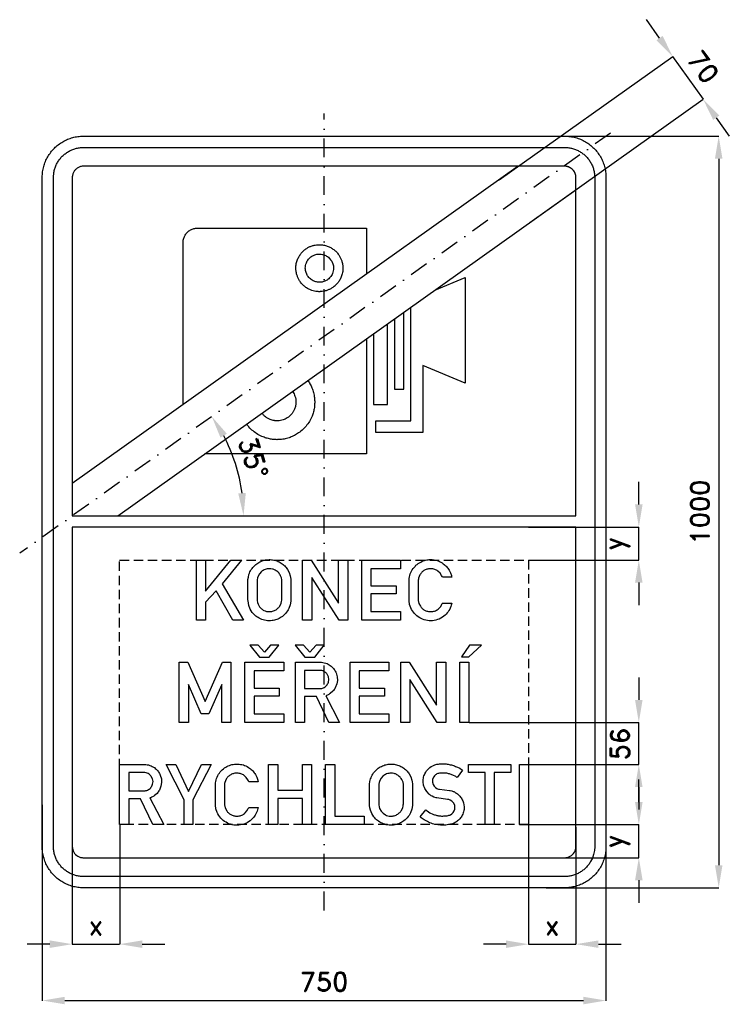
# Model space of a CAD drawing. Header units: millimetres. Extents: x -405 to 539, y -655 to 655.
import ezdxf

# ---------------------------------------------------------------- set-up
doc = ezdxf.new("R2010")
doc.units = ezdxf.units.MM
doc.header["$LTSCALE"] = 5
doc.linetypes.add('ČERCHOVANÁX2', pattern=[2, 1, -0.5, 0, -0.5])
doc.linetypes.add('ČÁRKOVANÁX2', pattern=[1.5, 1, -0.5])
doc.layers.add('Kóty', color=2, linetype='Continuous')
doc.layers.add('Značka', color=7, linetype='Continuous')
doc.styles.get("Standard").update_dxf_attribs({"font": 'romand.shx', "height": 25})
doc.dimstyles.get("Standard").update_dxf_attribs({"dimtxt": 25, "dimasz": 30, "dimexe": 0.18, "dimexo": 0.0625, "dimgap": 12.5, "dimtad": 1, "dimdec": 0, "dimzin": 0, "dimdsep": 46, "dimtxsty": 'Standard', "dimcen": 0.09, "dimadec": 0, "dimazin": 0, "dimtfac": 1, "dimtdec": 0, "dimtofl": 0, "dimtmove": 0, "dimatfit": 3, "dimfxl": 1, "dimtolj": 1, "dimtzin": 0, "dimarcsym": 0})

# ---------------------------------------------------------------- blocks, each defined once
blk = doc.blocks.new('*D0')
at = {"layer": 'Defpoints', "color": 0, "transparency": 16777216}
for p in [(-375, -389.6), (375, -399.6), (375, -650)]:
    blk.add_point(p, dxfattribs=at)
at = {"layer": 'Kóty', "color": 0, "lineweight": -2, "transparency": 16777216}
for p, q in [((-375, -389.6), (-375, -650.2)), ((375, -399.6), (375, -650.2)), ((-345, -650), (345, -650))]:
    blk.add_line(p, q, dxfattribs=at)
at = {"layer": 'Kóty', "color": 0, "transparency": 16777216}
for points in [[(-345, -645), (-345, -655), (-375, -650)], [(345, -645), (345, -655), (375, -650)]]:
    blk.add_solid(points, dxfattribs=at)
at = {"layer": 'Kóty', "color": 0, "transparency": 16777216, "insert": (0, -625), "char_height": 25, "attachment_point": 5}
blk.add_mtext('\\A1;750', dxfattribs=at)
blk = doc.blocks.new('*D1')
at = {"layer": 'Defpoints', "color": 0, "transparency": 16777216}
for p in [(276.4, 500), (295.5, -500), (525, -500)]:
    blk.add_point(p, dxfattribs=at)
at = {"layer": 'Kóty', "color": 0, "lineweight": -2, "transparency": 16777216}
for p, q in [((276.4, 500), (525.2, 500)), ((525, 470), (525, -470)), ((295.6, -500), (525.2, -500))]:
    blk.add_line(p, q, dxfattribs=at)
at = {"layer": 'Kóty', "color": 0, "transparency": 16777216}
for points in [[(520, 470), (530, 470), (525, 500)], [(520, -470), (530, -470), (525, -500)]]:
    blk.add_solid(points, dxfattribs=at)
at = {"layer": 'Kóty', "color": 0, "transparency": 16777216, "insert": (500, 0), "char_height": 25, "attachment_point": 5, "rotation": 90}
blk.add_mtext('\\A1;1000', dxfattribs=at)
blk = doc.blocks.new('*D2')
at = {"layer": 'Defpoints', "color": 0, "transparency": 16777216}
for p in [(272, -416), (335, -419.2), (335, -575)]:
    blk.add_point(p, dxfattribs=at)
at = {"layer": 'Kóty', "color": 0, "lineweight": -2, "transparency": 16777216}
for p, q in [((272, -416.1), (272, -575.2)), ((335, -419.3), (335, -575.2)), ((242, -575), (212, -575)), ((365, -575), (395, -575))]:
    blk.add_line(p, q, dxfattribs=at)
at = {"layer": 'Kóty', "color": 0, "transparency": 16777216}
for points in [[(242, -570), (242, -580), (272, -575)], [(365, -570), (365, -580), (335, -575)]]:
    blk.add_solid(points, dxfattribs=at)
at = {"layer": 'Kóty', "color": 0, "transparency": 16777216, "insert": (303.5, -550), "char_height": 25, "attachment_point": 5}
blk.add_mtext('\\A1;x', dxfattribs=at)
blk = doc.blocks.new('*D3')
at = {"layer": 'Defpoints', "color": 0, "transparency": 16777216}
for p in [(-335, -416), (-271.98, -416), (-335, -575)]:
    blk.add_point(p, dxfattribs=at)
at = {"layer": 'Kóty', "color": 0, "lineweight": -2, "transparency": 16777216}
for p, q in [((-335, -416.0625), (-335, -575.18)), ((-271.98, -416.0625), (-271.98, -575.18)), ((-365, -575), (-395, -575)), ((-241.98, -575), (-211.98, -575))]:
    blk.add_line(p, q, dxfattribs=at)
at = {"layer": 'Kóty', "color": 0, "transparency": 16777216}
for points in [[(-365, -570), (-365, -580), (-335, -575)], [(-241.98, -570), (-241.98, -580), (-271.98, -575)]]:
    blk.add_solid(points, dxfattribs=at)
at = {"layer": 'Kóty', "color": 0, "transparency": 16777216, "insert": (-303.49, -550), "char_height": 25, "attachment_point": 5}
blk.add_mtext('\\A1;x', dxfattribs=at)
blk = doc.blocks.new('*D4')
at = {"layer": 'Defpoints', "color": 0, "transparency": 16777216}
for p in [(259.9, -416), (418.7, -416), (262, -460)]:
    blk.add_point(p, dxfattribs=at)
at = {"layer": 'Kóty', "color": 0, "lineweight": -2, "transparency": 16777216}
for p, q in [((418.7, -386), (418.7, -356)), ((259.9, -416), (418.9, -416)), ((262.1, -460), (418.9, -460)), ((418.7, -490), (418.7, -520))]:
    blk.add_line(p, q, dxfattribs=at)
at = {"layer": 'Kóty', "color": 0, "transparency": 16777216}
for points in [[(413.7, -386), (423.7, -386), (418.7, -416)], [(413.7, -490), (423.7, -490), (418.7, -460)]]:
    blk.add_solid(points, dxfattribs=at)
at = {"layer": 'Kóty', "color": 0, "transparency": 16777216, "insert": (389.5, -438), "char_height": 25, "attachment_point": 5, "rotation": 90}
blk.add_mtext('\\A1;y', dxfattribs=at)
blk = doc.blocks.new('*D5')
at = {"layer": 'Defpoints', "color": 0, "transparency": 16777216}
for p in [(504.3, 549), (233.1, 442), (273.7, 385)]:
    blk.add_point(p, dxfattribs=at)
at = {"layer": 'Kóty', "color": 0, "lineweight": -2, "transparency": 16777216}
for p, q in [((446.3, 630.5), (429, 655)), ((233.1, 442), (463.9, 606.2)), ((273.7, 385), (504.5, 549.1)), ((521.7, 524.6), (539.1, 500.1))]:
    blk.add_line(p, q, dxfattribs=at)
at = {"layer": 'Kóty', "color": 0, "transparency": 16777216}
for points in [[(450.4, 633.4), (442.3, 627.6), (463.7, 606.1)], [(525.8, 527.5), (517.6, 521.7), (504.3, 549)]]:
    blk.add_solid(points, dxfattribs=at)
at = {"layer": 'Kóty', "color": 0, "transparency": 16777216, "insert": (504.4, 592), "char_height": 25, "attachment_point": 5, "rotation": 305.4232}
blk.add_mtext('\\A1;70', dxfattribs=at)
blk = doc.blocks.new('*D6')
at = {"layer": 'Defpoints', "color": 0, "transparency": 16777216}
for p in [(381, 504.2), (-112, 41.6), (-335, -5), (335, -5), (-405, -54.8)]:
    blk.add_point(p, dxfattribs=at)
at = {"layer": 'Kóty', "color": 0, "lineweight": -2, "transparency": 16777216}
blk.add_arc((-335, -5), 227.8, 7.5519, 27.8711, dxfattribs=at)
at = {"layer": 'Kóty', "color": 0, "transparency": 16777216}
for points in [[(-137.9, 98.9), (-129.4, 104.1), (-149.4, 127)], [(-104.2, 25.3), (-114.2, 24.6), (-107.2, -5)]]:
    blk.add_solid(points, dxfattribs=at)
at = {"layer": 'Kóty', "color": 0, "transparency": 16777216, "insert": (-94.2, 71.9), "char_height": 25, "attachment_point": 5, "rotation": 287.7115}
blk.add_mtext('\\A1;35°', dxfattribs=at)

msp = doc.modelspace()

# ---------------------------------------------------------------- linework, layer by layer
at = {"layer": 'Kóty'}
for p, q in [((418.7, 10), (418.7, 40)), ((272, -20), (418.9, -20)), ((272, -64), (418.9, -64)), ((418.7, -94), (418.7, -124)), ((418.7, -220), (418.7, -250)), ((192.8, -280), (418.9, -280)), ((272, -336), (418.9, -336)), ((418.7, -366), (418.7, -396))]:
    msp.add_line(p, q, dxfattribs=at)
for points in [[(463.7, 606.1), (504.5, 549.1)], [(418.7, -64), (418.7, -20)], [(418.7, -336), (418.7, -280)], [(418.7, -460), (418.7, -416)], [(-335, -575), (-272, -575)], [(272, -575), (335, -575)]]:
    msp.add_lwpolyline(points, dxfattribs=at)
for points in [[(413.7, 10), (423.7, 10), (418.7, -20)], [(413.7, -94), (423.7, -94), (418.7, -64)], [(413.7, -250), (423.7, -250), (418.7, -280)], [(413.7, -366), (423.7, -366), (418.7, -336)]]:
    msp.add_solid(points, dxfattribs=at)
at = {"layer": 'Značka', "color": 6, "linetype": 'ČERCHOVANÁX2', "ltscale": 5}
msp.add_line((381, 504.2), (-405, -54.8), dxfattribs=at)
msp.add_lwpolyline([(0, -530), (0, 530)], dxfattribs=at)
at = {"layer": 'Značka', "color": 3}
for points in [[(-320, -500), (-320.2, -500), (-320.4, -500, -0.032179), (-327.5, -499.5, -0.035439), (-334.5, -498.1, -0.036271), (-341.3, -495.8, -0.034425), (-347.6, -492.6, -0.033712), (-353.6, -488.6, -0.034072), (-358.9, -483.9, -0.034199), (-363.6, -478.6, -0.034236), (-367.6, -472.6, -0.034034), (-370.8, -466.3, -0.033396), (-373.1, -459.5, -0.034108), (-374.5, -452.5, -0.036743), (-375, -445.4), (-375, -445.2), (-375, -445), (-375, 445), (-375, 445.2), (-375, 445.4, -0.032171), (-374.5, 452.5, -0.035429), (-373.1, 459.5, -0.036264), (-370.8, 466.3, -0.034432), (-367.6, 472.6, -0.03373), (-363.6, 478.6, -0.034083), (-358.9, 483.9, -0.034228), (-353.6, 488.6, -0.034234), (-347.6, 492.6, -0.034038), (-341.3, 495.8, -0.033409), (-334.5, 498.1, -0.034122), (-327.5, 499.5, -0.036743), (-320.4, 500), (-320.2, 500), (-320, 500), (320, 500), (320.2, 500), (320.4, 500, -0.03217), (327.5, 499.5, -0.035442), (334.5, 498.1, -0.036278), (341.3, 495.8, -0.034429), (347.6, 492.6, -0.033737), (353.6, 488.6, -0.034089), (358.9, 483.9, -0.034238), (363.6, 478.6, -0.034207), (367.6, 472.6, -0.034015), (370.8, 466.3, -0.033444), (373.1, 459.5, -0.034176), (374.5, 452.5, -0.036761), (375, 445.4), (375, 445.2), (375, 445), (375, -445), (375, -445.2), (375, -445.4, -0.032188), (374.5, -452.5, -0.035463), (373.1, -459.5, -0.03625), (370.8, -466.3, -0.034386), (367.6, -472.6, -0.033692), (363.6, -478.6, -0.034079), (358.9, -483.9, -0.034202), (353.6, -488.6, -0.034225), (347.6, -492.6, -0.034056), (341.3, -495.7, -0.033415), (334.5, -498.1, -0.034125), (327.5, -499.5, -0.036744), (320.4, -500), (320.2, -500), (320, -500), (-320, -500)], [(-320, -485), (-320.2, -485), (-320.3, -485, -0.032178), (-325.5, -484.6, -0.035444), (-330.6, -483.6, -0.036267), (-335.5, -481.9, -0.034422), (-340.1, -479.6, -0.033731), (-344.4, -476.7, -0.034071), (-348.3, -473.3, -0.034205), (-351.7, -469.4, -0.034223), (-354.6, -465.1, -0.034048), (-356.9, -460.5, -0.033416), (-358.6, -455.6, -0.034152), (-359.7, -450.5, -0.036741), (-360, -445.3), (-360, -445.2), (-360, -445), (-360, 445), (-360, 445.2), (-360, 445.3, -0.032179), (-359.6, 450.5, -0.035443), (-358.6, 455.6, -0.036259), (-356.9, 460.5, -0.034419), (-354.6, 465.1, -0.033729), (-351.7, 469.4, -0.034073), (-348.3, 473.3, -0.034191), (-344.4, 476.7, -0.034225), (-340.1, 479.6, -0.034056), (-335.5, 481.9, -0.033414), (-330.6, 483.6, -0.034128), (-325.5, 484.6, -0.036743), (-320.3, 485), (-320.2, 485), (-320, 485), (320, 485), (320.2, 485), (320.3, 485, -0.032177), (325.5, 484.6, -0.035443), (330.6, 483.6, -0.036259), (335.5, 481.9, -0.034414), (340.1, 479.6, -0.033745), (344.4, 476.7, -0.034097), (348.3, 473.3, -0.034187), (351.7, 469.4, -0.034206), (354.6, 465.1, -0.034029), (356.9, 460.5, -0.033462), (358.6, 455.6, -0.034127), (359.7, 450.5, -0.036765), (360, 445.3), (360, 445.2), (360, 445), (360, -445), (360, -445.2), (360, -445.3), (359.6, -450.5), (358.6, -455.6), (356.9, -460.5), (354.6, -465.1, -0.03373), (351.7, -469.4, -0.034079), (348.3, -473.3, -0.034235), (344.4, -476.7, -0.034206), (340.1, -479.6, -0.034052), (335.5, -481.9, -0.03342), (330.6, -483.6, -0.034126), (325.5, -484.7, -0.036746), (320.3, -485), (320.2, -485), (320, -485), (-320, -485)], [(335, -5), (335, 445), (335, 445.1), (335, 445.1), (334.9, 447.1), (334.5, 449), (333.8, 450.8), (333, 452.5), (331.9, 454.2), (330.6, 455.6), (329.1, 456.9, 0.034253), (327.5, 458, 0.034022), (325.8, 458.8, 0.033375), (324, 459.5, 0.03415), (322.1, 459.9, 0.036781), (320.1, 460), (320.1, 460), (320, 460), (-320, 460), (-320.1, 460), (-320.1, 460, 0.032212), (-322.1, 459.9, 0.035379), (-324, 459.5, 0.036268), (-325.8, 458.8, 0.034467), (-327.5, 458, 0.033758), (-329.2, 456.9, 0.034066), (-330.6, 455.6, 0.034274), (-331.9, 454.2, 0.03428), (-333, 452.5, 0.034048), (-333.8, 450.8, 0.033404), (-334.5, 449, 0.034121), (-334.9, 447.1, 0.03675), (-335, 445.1), (-335, 445.1), (-335, 445), (-335, -5)], [(-187.5, 142.9), (-187.5, 358.8), (-187.5, 359), (-187.5, 359.2, -0.033371), (-187.3, 361.7, -0.03559), (-186.7, 364.1, -0.036088), (-185.9, 366.4, -0.034709), (-184.7, 368.5, -0.034101), (-183.3, 370.6, -0.034406), (-181.7, 372.4, -0.034498), (-179.8, 373.9, -0.034566), (-177.7, 375.2, -0.034362), (-175.5, 376.3, -0.033899), (-173.1, 377, -0.028188), (-171.2, 377.4, -0.030218), (-169.2, 377.5), (-169, 377.5), (-168.8, 377.5)], [(-6.2, 355.6), (-5.5, 355.6), (-4.7, 355.6, -0.043249), (0.5, 354.9, -0.045774), (5.5, 353.4, -0.04281), (9.8, 351.2, -0.040663), (13.7, 348.4, -0.039734), (17.2, 345.1, -0.040597), (20.1, 341.2, -0.0331), (22, 337.9, -0.032614), (23.4, 334.3, -0.041773), (24.6, 329.4, -0.041968), (25, 324.4, -0.050278), (24.5, 318.4, -0.051386), (22.7, 312.7, -0.041638), (20.6, 308.3, -0.040267), (17.8, 304.4, -0.039734), (14.5, 300.9, -0.040791), (10.6, 298.1, -0.03303), (7.2, 296.2, -0.031713), (3.6, 294.7, -0.035643), (-0.5, 293.6, -0.039808), (-4.7, 293.2, -0.005772), (-5.5, 293.1, -0.001894), (-6.2, 293.1), (-7, 293.1), (-7.8, 293.2, -0.013592), (-9.3, 293.3, -0.0127), (-10.8, 293.5, -0.030283), (-14.5, 294.2, -0.031638), (-18, 295.4, -0.041589), (-22.3, 297.5, -0.040896), (-26.2, 300.3, -0.040456), (-29.7, 303.7, -0.040651), (-32.6, 307.5, -0.033006), (-34.5, 310.9, -0.032615), (-35.9, 314.5, -0.041786), (-37.1, 319.4, -0.041966), (-37.5, 324.4, -0.050259), (-37, 330.4, -0.051368), (-35.2, 336.1, -0.041638), (-33.1, 340.4, -0.040274), (-30.3, 344.3, -0.039717), (-27, 347.8, -0.04074), (-23.1, 350.7, -0.033044), (-19.7, 352.6, -0.03169), (-16.1, 354, -0.035621), (-12, 355.1, -0.039812), (-7.8, 355.6, -0.005845), (-7, 355.6, -0.001897), (-6.2, 355.6)], [(-6.2, 343.1), (-5.8, 343.1), (-5.3, 343.1, -0.043243), (-2.2, 342.7, -0.045789), (0.8, 341.8, -0.042825), (3.4, 340.5, -0.040669), (5.7, 338.8, -0.03973), (7.8, 336.8, -0.040567), (9.5, 334.5, -0.033094), (10.7, 332.5), (11.5, 330.3, -0.041751), (12.3, 327.4, -0.042006), (12.5, 324.4, -0.050258), (12.2, 320.8, -0.051379), (11.1, 317.3, -0.041628), (9.9, 314.7, -0.040248), (8.2, 312.4, -0.039783), (6.2, 310.3, -0.040807), (3.9, 308.6, -0.033064), (1.8, 307.4, -0.031735), (-0.3, 306.6, -0.035644), (-2.8, 305.9, -0.039809), (-5.3, 305.6, -0.005924), (-5.8, 305.6, -0.001848), (-6.2, 305.6), (-6.7, 305.6), (-7.2, 305.6, -0.01361), (-8.1, 305.7), (-9, 305.8, -0.030249), (-11.2, 306.3, -0.031645), (-13.3, 307, -0.041558), (-15.9, 308.3, -0.04086), (-18.2, 310, -0.040415), (-20.3, 312, -0.040691), (-22, 314.3, -0.032976), (-23.2, 316.3), (-24, 318.4, -0.041796), (-24.8, 321.4, -0.041967), (-25, 324.4, -0.050224), (-24.7, 328, -0.051412), (-23.6, 331.4, -0.041657), (-22.4, 334, -0.040308), (-20.7, 336.4, -0.039707), (-18.7, 338.4, -0.040723), (-16.4, 340.2, -0.033064), (-14.3, 341.3, -0.031711), (-12.2, 342.2, -0.035642), (-9.7, 342.8, -0.039809), (-7.2, 343.1, -0.005668), (-6.7, 343.1, -0.001976), (-6.2, 343.1)], [(-21.6, 175, -0.011147), (-20.4, 173.2, -0.033075), (-17.4, 167.8, -0.031718), (-15, 162.1, -0.03564), (-13.3, 155.5, -0.03983), (-12.6, 148.7), (-12.5, 147.5), (-12.5, 146.2), (-12.5, 145), (-12.6, 143.8), (-12.7, 141.4), (-13, 138.9, -0.0303), (-14.2, 133.1, -0.031662), (-16.1, 127.5, -0.041596), (-19.5, 120.6, -0.040828), (-24, 114.3, -0.040451), (-29.4, 108.8, -0.040888), (-35.5, 104.2, -0.032936), (-40.9, 101.1, -0.031707), (-46.7, 98.8, -0.035674), (-53.3, 97, -0.039817), (-60, 96.3, -0.005776), (-61.3, 96.3, -0.001978), (-62.5, 96.2), (-63.7, 96.3, -0.005339), (-65, 96.3, -0.013587), (-67.4, 96.5, -0.012669), (-69.8, 96.8, -0.03028), (-75.6, 98, -0.031648), (-81.2, 99.9, -0.04157), (-88.2, 103.3, -0.040867), (-94.5, 107.8, -0.040413), (-100, 113.1, -0.026245), (-103.1, 117)], [(-41.9, 160.5, -0.009438), (-41.5, 159.7, -0.033119), (-39.9, 157, -0.032634), (-38.8, 154.2, -0.041767), (-37.8, 150.3, -0.041937), (-37.5, 146.2, -0.050259), (-37.9, 141.5, -0.051387), (-39.3, 136.9, -0.041602), (-41, 133.4, -0.040304), (-43.3, 130.3, -0.03973), (-45.9, 127.5, -0.040772), (-49, 125.2, -0.033069), (-51.7, 123.7, -0.031745), (-54.6, 122.5, -0.035643), (-57.9, 121.7, -0.039848), (-61.3, 121.3, -0.005925), (-61.9, 121.3, -0.001976), (-62.5, 121.2), (-63.1, 121.3), (-63.7, 121.3, -0.013615), (-65, 121.4, -0.012694), (-66.2, 121.5, -0.030288), (-69.1, 122.1, -0.031638), (-71.9, 123.1, -0.041578), (-75.3, 124.8, -0.040875), (-78.5, 127, -0.040419), (-81.2, 129.7, -0.024583), (-82.7, 131.5, -0.024583)], [(-335, -20), (-335, -445), (-335, -445.1), (-335, -445.1), (-334.9, -447.1), (-334.5, -449), (-333.8, -450.8), (-333, -452.5), (-331.9, -454.2), (-330.6, -455.6), (-329.2, -456.9), (-327.5, -458, 0.034043), (-325.8, -458.8, 0.033416), (-324, -459.5, 0.034135), (-322.1, -459.9, 0.036749), (-320.1, -460), (-320.1, -460), (-320, -460)], [(-320, -460), (320, -460), (320.1, -460), (320.1, -460, 0.03218), (322.1, -459.9, 0.035425), (324, -459.5, 0.036279), (325.8, -458.8), (327.5, -458), (329.1, -456.9), (330.6, -455.6), (331.9, -454.2), (333, -452.5), (333.8, -450.8), (334.5, -449), (334.9, -447.1), (335, -445.1), (335, -445.1), (335, -445), (335, -20)], [(-101.4, -91.2), (-101.3, -90.5), (-101.3, -89.9), (-100.8, -86.5), (-100, -83.2, -0.066283), (-96.9, -76.6, -0.068488), (-92.2, -71.1, -0.061862), (-87, -67.2, -0.059938), (-81, -64.6, -0.057338), (-74.8, -63.5, -0.057582), (-68.6, -63.7, -0.056915), (-62.6, -65.2, -0.057491), (-57.1, -68.1, -0.055357), (-52.4, -71.8, -0.053451), (-48.7, -76.5), (-46.5, -80.5), (-45, -84.9), (-44.6, -87.2), (-44.3, -89.6), (-44.3, -90), (-44.2, -90.4), (-44.2, -117.2), (-44.3, -117.8), (-44.3, -118.5), (-45.2, -123.4), (-46.9, -128.2, -0.078776), (-51.2, -134.9, -0.073108), (-57.2, -140, -0.060115), (-63, -143, -0.05986), (-69.3, -144.5, -0.071114), (-77.2, -144.4, -0.074192), (-84.8, -142.2, -0.066058), (-90.7, -138.5, -0.061716), (-95.5, -133.6), (-98.3, -129.3), (-100.1, -124.6), (-100.8, -121.5), (-101.2, -118.3), (-101.3, -117.5), (-101.4, -116.8), (-101.4, -91.2)], [(169.8, -121.1), (169.5, -122.6), (169.2, -124.1, -0.074247), (166.1, -131.2, -0.073375), (161, -137.2, -0.087477), (153.2, -142.4, -0.087031), (144.1, -144.6, -0.08178), (135.3, -144.1, -0.08262), (127.2, -140.8, -0.082252), (120.3, -135.2, -0.076584), (115.5, -127.7), (113.8, -123), (113.1, -118.1), (113.1, -117.5), (113.1, -116.9), (113.1, -90), (113.2, -89.2), (113.3, -88.4, -0.076309), (115.3, -80.6, -0.076879), (119.7, -73.8, -0.073294), (125.2, -68.5, -0.069848), (132, -65.1, -0.059233), (138.3, -63.5, -0.060623), (144.8, -63.5, -0.068021), (152, -65.2, -0.066401), (158.5, -68.8, -0.054088), (162.9, -72.6, -0.055431), (166.4, -77.4), (168.2, -80.9), (169.4, -84.6), (169.7, -85.7), (169.9, -86.9), (157.4, -86.9), (156.9, -85.7), (156.4, -84.5), (154.2, -81.3), (151.4, -78.6, 0.078671), (147.1, -76.3, 0.078056), (142.3, -75.5, 0.07332), (137.8, -75.9, 0.073372), (133.6, -77.5, 0.069912), (130.1, -80.1, 0.070305), (127.5, -83.6), (126.4, -85.7), (125.7, -88), (125.4, -89.3), (125.2, -90.7), (125.2, -91), (125.2, -91.4), (125.2, -116.7), (125.3, -117.2), (125.3, -117.7), (126.2, -121.8), (128.2, -125.5, 0.072102), (131, -128.7, 0.068595), (134.5, -131, 0.071781), (138.8, -132.4, 0.073127), (143.3, -132.5, 0.082633), (148.3, -131.3, 0.081842), (152.6, -128.4), (155.1, -125.8), (156.8, -122.6), (157.1, -121.9), (157.4, -121.1), (169.8, -121.1)], [(-89.2, -91.2), (-89.2, -116.8), (-89.2, -117.3), (-89.1, -117.8), (-88.7, -120.3), (-87.8, -122.7), (-86, -126), (-83.3, -128.8, 0.059406), (-80.3, -130.9, 0.064327), (-76.8, -132.2, 0.050489), (-73.9, -132.6, 0.044565), (-71, -132.5, 0.073896), (-66.1, -131.2, 0.085014), (-61.8, -128.4, 0.073604), (-59, -125.2), (-57.2, -121.2), (-56.6, -119.3), (-56.3, -117.3), (-56.3, -117), (-56.3, -116.7), (-56.3, -91.3), (-56.3, -90.8), (-56.3, -90.4), (-56.8, -87.6), (-57.8, -84.9, 0.076918), (-60.8, -80.6, 0.083772), (-64.9, -77.5, 0.06986), (-68.8, -75.9, 0.066674), (-72.9, -75.5, 0.088513), (-78.6, -76.5, 0.098105), (-83.5, -79.4), (-85.9, -82.1), (-87.7, -85.2), (-88.7, -87.7), (-89.1, -90.3), (-89.2, -90.8), (-89.2, -91.2)], [(-38.1, -280), (-38.1, -200), (-4.4, -200), (-3.9, -200), (-3.4, -200, -0.052888), (0.3, -200.6, -0.04524), (3.9, -201.8, -0.068765), (9.3, -205.1, -0.074131), (13.5, -209.6, -0.062872), (16, -214.1), (17.4, -219.1), (17.6, -224), (16.8, -228.8), (14.8, -233.9, -0.063045), (11.6, -238.4), (8.2, -241.4, -0.055219), (4.4, -243.6), (3.3, -244.1), (2.2, -244.5), (20.6, -280), (6.2, -280), (-10.2, -245.7), (-25.9, -245.7), (-25.9, -280), (-38.1, -280)], [(-25.9, -210.8), (-25.9, -235), (-6.3, -235), (-5.8, -235), (-5.3, -235, 0.040791), (-3.1, -234.7, 0.049414), (-0.9, -233.9, 0.110749), (3.2, -230.9, 0.114769), (5.7, -226.3), (6.3, -222.7), (5.7, -219.2), (3.9, -215.7, 0.081205), (1.1, -212.9), (-1.6, -211.5, 0.082121), (-4.5, -210.8), (-4.9, -210.8), (-5.2, -210.8), (-25.9, -210.8)], [(-272, -416), (-272, -336), (-238.3, -336), (-237.8, -336), (-237.3, -336, -0.052865), (-233.6, -336.6, -0.045252), (-230, -337.9, -0.068727), (-224.6, -341.1, -0.074078), (-220.4, -345.6, -0.062828), (-217.9, -350.1), (-216.5, -355.1), (-216.3, -360), (-217.1, -364.8), (-219.1, -369.9, -0.063043), (-222.3, -374.4), (-225.6, -377.4, -0.055162), (-229.5, -379.6), (-230.6, -380.1), (-231.7, -380.5), (-213.3, -416), (-227.7, -416), (-244.1, -381.7), (-259.8, -381.7), (-259.8, -416), (-272, -416)], [(-87.9, -393.1), (-88.2, -394.6), (-88.5, -396.1, -0.074275), (-91.6, -403.2, -0.073349), (-96.7, -409.2, -0.087476), (-104.5, -414.4, -0.087039), (-113.6, -416.6, -0.081786), (-122.4, -416.1, -0.082628), (-130.5, -412.8, -0.082253), (-137.4, -407.2, -0.07661), (-142.2, -399.6), (-143.9, -395), (-144.6, -390.1), (-144.6, -389.5), (-144.6, -388.9), (-144.6, -362), (-144.5, -361.2), (-144.4, -360.4, -0.07628), (-142.4, -352.6, -0.076906), (-138.1, -345.8, -0.073266), (-132.5, -340.5, -0.069832), (-125.7, -337.1, -0.059238), (-119.4, -335.5, -0.06063), (-112.9, -335.5, -0.06802), (-105.7, -337.2, -0.066404), (-99.2, -340.8, -0.054032), (-94.8, -344.6, -0.055399), (-91.3, -349.4), (-89.5, -352.9), (-88.3, -356.6), (-88.1, -357.7), (-87.8, -358.9), (-100.3, -358.9), (-100.8, -357.7), (-101.4, -356.5), (-103.5, -353.3), (-106.3, -350.6, 0.078701), (-110.6, -348.3, 0.078044), (-115.4, -347.5, 0.073304), (-119.9, -347.9, 0.073362), (-124.1, -349.5, 0.06994), (-127.6, -352.1, 0.070256), (-130.2, -355.6), (-131.3, -357.7), (-132, -360), (-132.3, -361.3), (-132.5, -362.7), (-132.5, -363), (-132.5, -363.4), (-132.5, -388.7), (-132.4, -389.2), (-132.4, -389.7), (-131.5, -393.8), (-129.6, -397.5, 0.072021), (-126.8, -400.7, 0.068599), (-123.2, -403, 0.071745), (-118.9, -404.4, 0.073122), (-114.4, -404.5, 0.082635), (-109.4, -403.3, 0.081766), (-105.1, -400.4), (-102.7, -397.8), (-100.9, -394.6), (-100.6, -393.9), (-100.3, -393.1), (-87.9, -393.1)], [(60.4, -363.2), (60.5, -362.5), (60.5, -361.9), (61, -358.5), (61.8, -355.2, -0.066284), (64.9, -348.6, -0.068488), (69.6, -343.1, -0.061868), (74.8, -339.2, -0.059934), (80.8, -336.6, -0.057343), (86.9, -335.5, -0.057582), (93.2, -335.7, -0.056901), (99.2, -337.2, -0.057435), (104.7, -340.1, -0.055335), (109.4, -343.8, -0.053481), (113.1, -348.5), (115.3, -352.5), (116.8, -356.9), (117.2, -359.2), (117.5, -361.6), (117.6, -362), (117.6, -362.4), (117.6, -389.2), (117.5, -389.9), (117.5, -390.5), (116.6, -395.4), (114.9, -400.2, -0.078831), (110.7, -406.9, -0.073064), (104.6, -412, -0.060082), (98.8, -415, -0.059845), (92.4, -416.5, -0.07111), (84.6, -416.4, -0.074182), (77.1, -414.1, -0.066036), (71.1, -410.5, -0.061688), (66.3, -405.6), (63.5, -401.3), (61.7, -396.6), (61, -393.5), (60.6, -390.3), (60.5, -389.5), (60.4, -388.8), (60.4, -363.2)], [(135.4, -396.4), (136.2, -397), (137, -397.6), (140.6, -400.1), (144.6, -401.9, 0.032617), (148.9, -403.4, 0.039878), (153.3, -404.3, 0.024472), (156.3, -404.5, 0.014323), (159.4, -404.4, 0.035304), (163.9, -404.1, 0.084117), (168.1, -402.7), (170.1, -401.4), (171.7, -399.7), (173, -397.8), (173.8, -395.5), (174.1, -393), (173.8, -390.4), (172.4, -387.2), (170, -384.7), (167.5, -383.2, 0.059332), (164.7, -382.4), (164.3, -382.4), (164, -382.3), (150.1, -380.5), (149.5, -380.4), (148.9, -380.2), (146.2, -379.3), (143.6, -378.1, -0.062207), (139.7, -375.4), (136.5, -371.9, -0.068784), (133.4, -366.4, -0.072971), (131.9, -360.4, -0.074682), (132.1, -354.2, -0.072227), (134.1, -348.3, -0.094672), (139.2, -341.3, -0.103634), (146.4, -336.8, -0.055187), (151, -335.5, -0.035102), (155.7, -335, -0.02941), (161.1, -335.1, -0.030626), (166.4, -335.9, -0.032954), (172.1, -337.4, -0.029907), (177.6, -339.6), (180.4, -341), (183, -342.6), (183.5, -343), (184, -343.4), (177.2, -353.2), (176.3, -352.7), (175.4, -352.1), (171.1, -350, 0.035471), (166.7, -348.5, 0.037944), (162.1, -347.5, 0.035616), (157.4, -347.3, 0.056949), (152.4, -347.8, 0.118703), (148, -349.8, 0.089569), (145.8, -352.3), (144.4, -355.3), (144, -357.4), (144.1, -359.5), (144.9, -362.4), (146.5, -365), (148.1, -366.6), (150, -367.8), (151, -368.2), (152.1, -368.6), (152.9, -368.7), (153.7, -368.8), (166.9, -370.6), (167.4, -370.6), (167.8, -370.7, -0.057673), (171.6, -371.7, -0.045331), (175, -373.5, -0.06209), (179.6, -377, -0.068452), (183.2, -381.7, -0.06735), (185.4, -386.8), (186.2, -392.4, -0.073547), (185.6, -398.8, -0.075673), (183.1, -404.8, -0.065662), (179.7, -409.2, -0.066679), (175.4, -412.6, -0.056091), (170.7, -414.8, -0.03829), (165.6, -416, -0.042195), (158.4, -416.7, -0.042467), (151.2, -416.2, -0.040694), (144.1, -414.7, -0.03692), (137.4, -412), (133, -409.7), (129, -406.8), (128.3, -406.2), (127.6, -405.6), (135.4, -396.4)], [(-259.8, -346.8), (-259.8, -371), (-240.2, -371), (-239.7, -371), (-239.2, -371, 0.040798), (-237, -370.7, 0.049442), (-234.8, -369.9, 0.110766), (-230.7, -366.9, 0.114732), (-228.2, -362.3), (-227.6, -358.7), (-228.2, -355.2), (-230, -351.7, 0.081255), (-232.8, -348.9, 0.06708), (-235.5, -347.5, 0.08215), (-238.4, -346.8), (-238.8, -346.8), (-239.1, -346.8), (-259.8, -346.8)], [(72.6, -363.2), (72.6, -388.8), (72.7, -389.3), (72.7, -389.8), (73.1, -392.3), (73.9, -394.7), (75.8, -398), (78.4, -400.8), (81.5, -402.9, 0.064325), (85, -404.2, 0.050529), (87.9, -404.6, 0.04457), (90.8, -404.5, 0.073914), (95.7, -403.2, 0.084961), (99.9, -400.4, 0.073568), (102.8, -397.2), (104.6, -393.2), (105.2, -391.3), (105.4, -389.3), (105.5, -389), (105.5, -388.7), (105.5, -363.3), (105.5, -362.8), (105.5, -362.4), (105, -359.6), (103.9, -356.9, 0.0768), (101, -352.6, 0.083713), (96.9, -349.5, 0.069856), (93, -347.9, 0.066681), (88.9, -347.5, 0.088514), (83.2, -348.5, 0.098107), (78.3, -351.4), (75.9, -354.1), (74.1, -357.2), (73.1, -359.7), (72.7, -362.3), (72.6, -362.8), (72.6, -363.2)]]:
    msp.add_lwpolyline(points, format="xyb", dxfattribs=at)
at = {"layer": 'Značka', "color": 1}
msp.add_lwpolyline([(258.4, 460), (-335, 38), (-335, -5), (-274.6, -5), (335, 428.6), (335, 445), (335, 445.1), (335, 445.1), (335, 445.2), (335, 445.3), (335, 445.7), (335, 446.1), (334.9, 446.6), (334.9, 447.1), (334.8, 447.5), (334.7, 448), (334.6, 448.5), (334.5, 449), (334.3, 449.4), (334.2, 449.9), (334, 450.3), (333.8, 450.8), (333.6, 451.2), (333.4, 451.7), (333.2, 452.1), (333, 452.5), (332.7, 453), (332.5, 453.4), (332.2, 453.8), (331.9, 454.2), (331.6, 454.5), (331.3, 454.9), (330.9, 455.3), (330.6, 455.6), (330.3, 455.9), (329.9, 456.3), (329.5, 456.6), (329.1, 456.9), (328.8, 457.2), (328.4, 457.5), (327.9, 457.7), (327.5, 458), (327.1, 458.2), (326.7, 458.4), (326.2, 458.6), (325.8, 458.8), (325.4, 459), (324.9, 459.2), (324.4, 459.3), (324, 459.5), (323.5, 459.6), (323, 459.7), (322.5, 459.8), (322.1, 459.9), (321.6, 459.9), (321.1, 460), (320.7, 460), (320.3, 460), (320.2, 460), (320.1, 460), (320.1, 460), (320, 460), (258.4, 460)], dxfattribs=at)
at = {"layer": 'Značka', "color": 3}
for points in [[(-168.8, 377.5), (56.2, 377.5), (56.2, 316.2)], [(147.4, 295.2), (187.5, 311.9), (187.5, 171.2), (131.2, 194.7), (131.2, 105.6), (115.6, 105.6), (68.8, 105.6), (68.8, 121.2)], [(68.8, 121.2), (115.6, 121.2), (115.6, 272.6)], [(93.8, 163.4), (106.2, 163.4), (106.2, 265.9)], [(65.6, 143.1), (84.4, 143.1), (84.4, 250.3)], [(93.8, 257), (93.8, 163.4)], [(65.6, 237), (65.6, 143.1)], [(56.2, 230.3), (56.2, 77.5), (-158.6, 77.5)], [(-335, -5), (335, -5)], [(335, -20), (-335, -20)], [(-169.9, -144), (-169.9, -64), (-157.8, -64), (-157.8, -105.5), (-124.2, -64), (-109.9, -64), (-135.7, -95.4), (-107.1, -144), (-121.3, -144), (-143.6, -104.8), (-157.8, -119.8), (-157.8, -144), (-169.9, -144)], [(-28.6, -144), (-28.6, -64), (-17.1, -64), (19.3, -121.1), (19.3, -64), (31.5, -64), (31.4, -144), (20, -144), (-16.4, -87), (-16.4, -144), (-28.6, -144)], [(50.2, -144), (50.2, -64), (101.8, -64), (101.8, -75.5), (62.3, -75.5), (62.3, -98.4), (96, -98.4), (96, -109.1), (62.3, -109.1), (62.3, -132.6), (101.7, -132.6), (101.7, -144), (50.2, -144)], [(-86, -193), (-73, -193), (-60.3, -177), (-71.2, -177.1), (-79.5, -186.7), (-87.8, -177.1), (-98.9, -177), (-86, -193)], [(-25.5, -193), (-12.5, -193), (0.2, -177), (-10.6, -177.1), (-18.9, -186.7), (-27.3, -177.1), (-38.3, -177), (-25.5, -193)], [(182.8, -192.9), (192.5, -192.9), (209.2, -177.1), (193.4, -177.1), (182.8, -192.9)], [(-192.7, -280), (-192.7, -200), (-181.3, -200), (-158.4, -252), (-135.4, -200), (-124, -200), (-124, -280), (-136.2, -280), (-136.2, -229.3), (-153.4, -268.5), (-163.4, -268.5), (-180.5, -229.3), (-180.5, -280), (-192.7, -280)], [(-105.4, -280), (-105.4, -200), (-53.8, -200), (-53.8, -211.5), (-93.2, -211.5), (-93.2, -234.3), (-59.6, -234.3), (-59.6, -245.1), (-93.2, -245.1), (-93.2, -268.6), (-53.8, -268.6), (-53.8, -280), (-105.4, -280)], [(34.6, -280), (34.6, -200), (86.2, -200), (86.2, -211.5), (46.7, -211.5), (46.7, -234.3), (80.3, -234.3), (80.3, -245.1), (46.7, -245.1), (46.7, -268.6), (86.1, -268.6), (86.1, -280), (34.6, -280)], [(101.9, -280), (101.9, -200), (113.3, -200), (149.7, -257.1), (149.7, -200), (161.9, -200), (161.9, -280), (150.4, -280), (113.9, -223), (113.9, -280), (101.9, -280)], [(180.6, -280), (180.6, -200), (192.7, -200), (192.7, -280), (180.6, -280)], [(-186, -416), (-186, -383.1), (-210.3, -336), (-197.4, -336), (-180.3, -371.7), (-163.2, -336), (-150.2, -336), (-174.6, -383.1), (-174.6, -416), (-186, -416)], [(-73.8, -416), (-73.8, -336), (-61.7, -336), (-61.7, -370.3), (-28.8, -370.3), (-28.8, -336), (-16.6, -336), (-16.6, -416), (-28.8, -416), (-28.8, -381.1), (-61.7, -381.1), (-61.7, -416), (-73.8, -416)], [(2, -416), (2, -336), (14.2, -336), (14.2, -404.5), (53.4, -404.5), (53.4, -416), (2, -416)], [(214.2, -416), (214.2, -346.8), (191.9, -346.8), (191.9, -336), (248.5, -336), (248.5, -346.8), (226.3, -346.8), (226.3, -416), (214.2, -416)], [(259.9, -416), (259.9, -336), (272, -336), (272, -416), (259.9, -416)]]:
    msp.add_lwpolyline(points, dxfattribs=at)
at = {"layer": 'Značka', "color": 6, "linetype": 'ČÁRKOVANÁX2', "ltscale": 2.5}
msp.add_lwpolyline([(-272, -416), (-272, -64), (272, -64), (272, -416), (-272, -416)], dxfattribs=at)

# ---------------------------------------------------------------- texts
at = {"layer": 'Kóty', "char_height": 25, "attachment_point": 5, "rotation": 90}
for s, insert in [('\\A1;y', (389.5, -42)), ('\\A1;56', (393.7, -308.7))]:
    msp.add_mtext(s, dxfattribs=dict(at, insert=insert))

# ---------------------------------------------------------------- dimensions: what is measured, and where the dimension line sits
at = {"layer": 'Kóty'}
dim = msp.add_aligned_dim(p1=(233.1, 442), p2=(273.7, 385), distance=283.1, dimstyle='Standard', dxfattribs=at)
dim.commit()
dim.dimension.update_dxf_attribs({"geometry": '*D5', "text_midpoint": (504.4, 592)})
dim = msp.add_angular_dim_2l(base=(-112, 41.6), line1=((381, 504.2), (-405, -54.8)), line2=((-335, -5), (335, -5)), dimstyle='Standard', dxfattribs=at)
dim.commit()
dim.dimension.update_dxf_attribs({"geometry": '*D6', "text_midpoint": (-94.2, 71.9)})
dim = msp.add_linear_dim(base=(525, -500), p1=(276.4, 500), p2=(295.5, -500), angle=90, dimstyle='Standard', dxfattribs=at)
dim.commit()
dim.dimension.update_dxf_attribs({"geometry": '*D1', "text_midpoint": (500, 0)})
dim = msp.add_linear_dim(base=(418.7, -416), p1=(262, -460), p2=(259.9, -416), angle=90, text='y', dimstyle='Standard', dxfattribs=at)
dim.commit()
dim.dimension.update_dxf_attribs({"geometry": '*D4', "text_midpoint": (389.5, -438)})
dim = msp.add_linear_dim(base=(375, -650), p1=(-375, -389.6), p2=(375, -399.6), dimstyle='Standard', dxfattribs=at)
dim.commit()
dim.dimension.update_dxf_attribs({"geometry": '*D0', "text_midpoint": (0, -625)})
for base, p1, p2, picture, middle in [((-335, -575), (-272, -416), (-335, -416), '*D3', (-303.5, -550)), ((335, -575), (272, -416), (335, -419.2), '*D2', (303.5, -550))]:
    dim = msp.add_linear_dim(base=base, p1=p1, p2=p2, text='x', dimstyle='Standard', dxfattribs=at)
    dim.commit()
    dim.dimension.update_dxf_attribs({"geometry": picture, "text_midpoint": middle})

doc.saveas('drawing.dxf')
